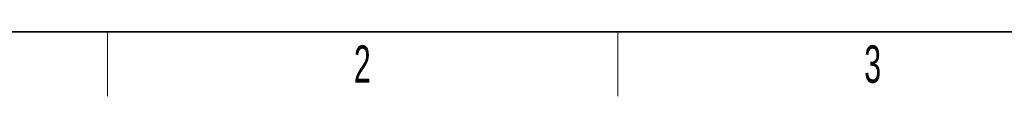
# Model space of a CAD drawing. Header units: millimetres. Extents: x 5 to 418, y 2 to 292.
# Tile 2 of 48: x 66 to 158, y 6 to 12. Entities that reach past the tile are written whole.
import ezdxf

# ---------------------------------------------------------------- set-up
doc = ezdxf.new("R2010")
doc.units = ezdxf.units.MM
doc.layers.add('SLD-0', color=7, linetype='Continuous')
doc.styles.add('SLDTEXTSTYLE0', font='TXT', dxfattribs={"width": 0.605})

msp = doc.modelspace()

# ---------------------------------------------------------------- linework, layer by layer
at = {"layer": 'SLD-0', "lineweight": 35}
msp.add_line((26, 12), (408, 12), dxfattribs=at)
at = {"layer": 'SLD-0', "lineweight": 18}
for p, q in [((73.75, 6), (73.75, 12)), ((121.5, 6), (121.5, 12))]:
    msp.add_line(p, q, dxfattribs=at)

# ---------------------------------------------------------------- texts
at = {"layer": 'SLD-0', "char_height": 3.5, "attachment_point": 2, "style": 'SLDTEXTSTYLE0'}
for s, insert in [('2', (97.6027, 10.743)), ('3', (145.3527, 10.743))]:
    msp.add_mtext(s, dxfattribs=dict(at, insert=insert))

doc.saveas('drawing.dxf')
